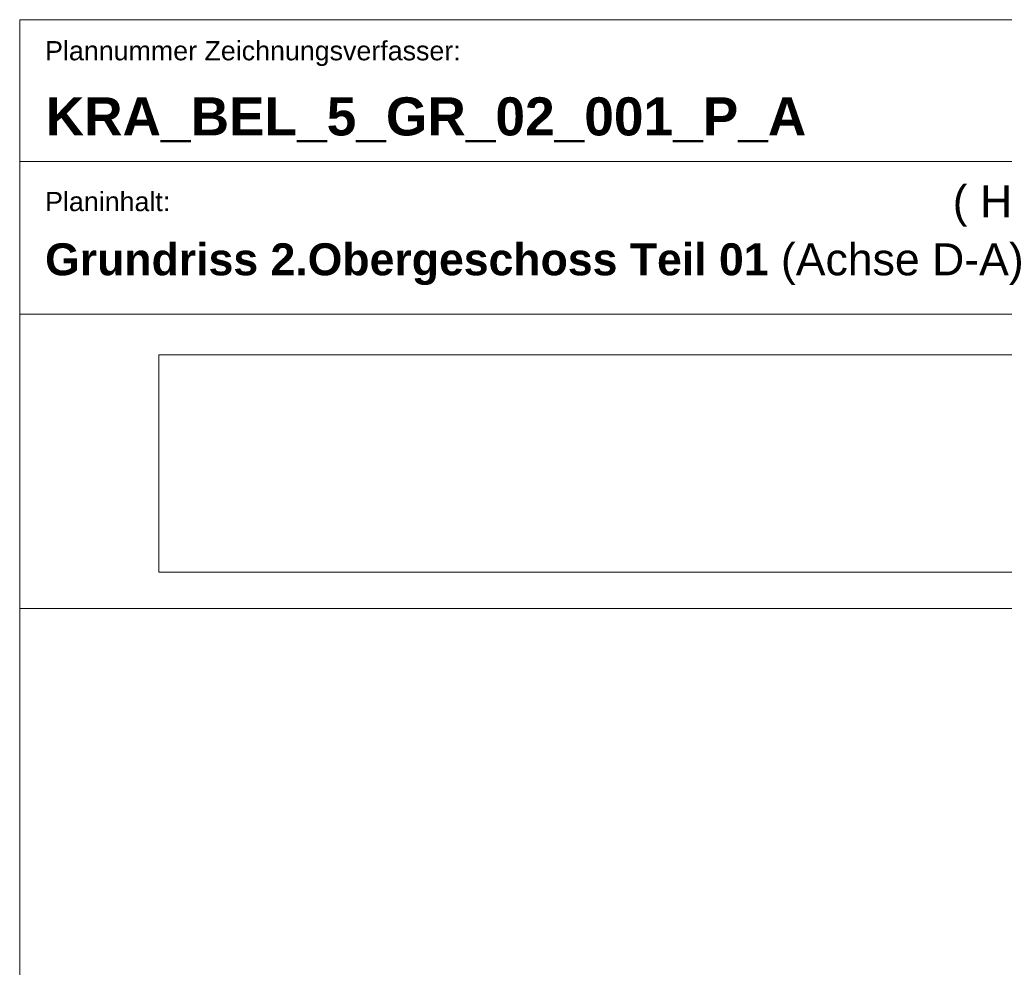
# Model space of a CAD drawing. Extents: x -634 to 300, y 62 to 1102.
# Tile 47 of 125: x 115 to 193, y 285 to 359. Entities that reach past the tile are written whole.
import ezdxf

# ---------------------------------------------------------------- set-up
doc = ezdxf.new("R2010")
doc.units = 0
for name, color, linetype, lineweight in [('iwb_Plankopf Linie', 7, 'Continuous', 13), ('iwb_Plankopf Text', 7, 'Continuous', 18), ('X_Bitmap', 7, 'Continuous', 13)]:
    doc.layers.add(name, color=color, linetype=linetype, lineweight=lineweight)
doc.styles.add('Plankopf', font='arial.ttf')
doc.styles.get("Standard").update_dxf_attribs({"font": 'ARIALN.TTF'})
picture_1 = doc.add_image_def('image1.jfif', size_in_pixel=(600, 81))

msp = doc.modelspace()

# ---------------------------------------------------------------- linework, layer by layer
at = {"layer": 'iwb_Plankopf Linie', "lineweight": 18, "ltscale": 0.18}
for p, q in [((115.353, 359.433), (115.353, 67.433)), ((295.353, 359.433), (115.353, 359.433))]:
    msp.add_line(p, q, dxfattribs=at)
at = {"layer": 'iwb_Plankopf Linie', "ltscale": 0.13}
for p, q in [((295.353, 348.273), (115.353, 348.273)), ((295.353, 336.273), (115.353, 336.273)), ((115.353, 313.112), (295.353, 313.112))]:
    msp.add_line(p, q, dxfattribs=at)

# ---------------------------------------------------------------- texts
at = {"layer": 'iwb_Plankopf Text', "ltscale": 0.18, "style": 'Plankopf'}
for s, insert, char_height, attachment_point, line_spacing_factor in [('Plannummer Zeichnungsverfasser:', (117.353, 357.746), 1.51, 1, 0.970891), ('Planinhalt:', (117.353, 345.878), 1.51045, 1, 0.970891), ('\\fArial|b1|i0|c0|p34;Grundriss 2.Obergeschoss Teil 01\\fArial|b0|i0|c0|p34; (Achse D-A)', (117.353, 340.191), 2.51722, 4, 0.996218)]:
    msp.add_mtext(s, dxfattribs=dict(at, insert=insert, char_height=char_height, attachment_point=attachment_point, line_spacing_factor=line_spacing_factor))
at = {"layer": 'iwb_Plankopf Text', "ltscale": 0.18, "insert": (117.395, 353.323), "char_height": 3, "attachment_point": 1, "line_spacing_factor": 1.002}
msp.add_mtext('{\\fArial|b1|i0;KRA_BEL_5_GR_02_001_P_A}', dxfattribs=at)
at = {"layer": 'iwb_Plankopf Text', "ltscale": 0.18, "insert": (220.446, 344.771), "char_height": 2.51722, "width": 55.37876, "attachment_point": 6, "style": 'Plankopf'}
msp.add_mtext('( Handlaufleuchten )', dxfattribs=at)

# ---------------------------------------------------------------- pictures from other files: only their frames are drawn
at = {"layer": 'X_Bitmap', "ltscale": 0.13}
image = msp.add_image(picture_1, insert=(126.302, 315.964), size_in_units=(126.548, 17.084), dxfattribs=at)
image.dxf.flags = 7

doc.saveas('drawing.dxf')
